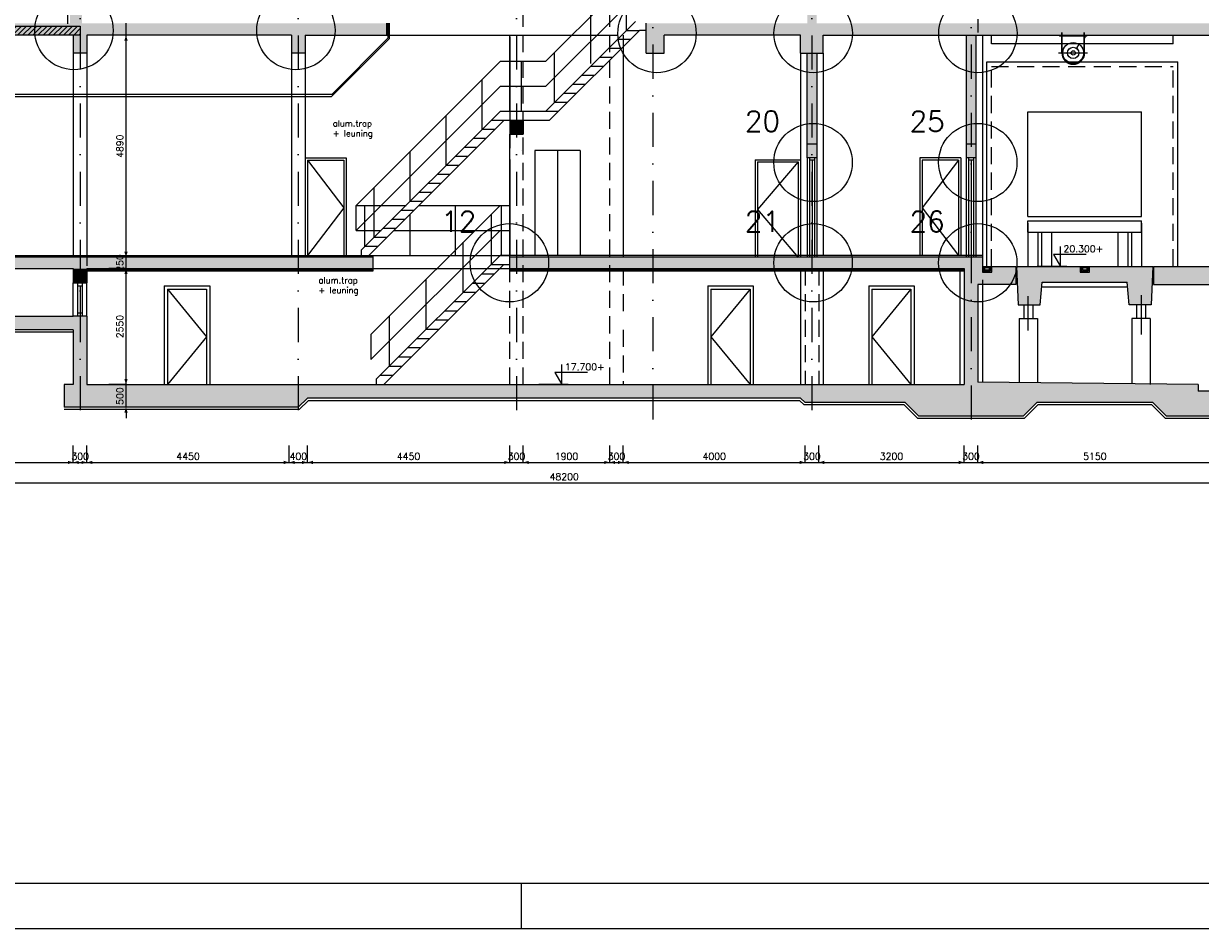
# Model space of a CAD drawing. Extents: x 0 to 118900, y 0 to 84100.
# Tile 5 of 16: x 44943 to 70836, y 0 to 19921. Entities that reach past the tile are written whole.
import ezdxf
from ezdxf.enums import TextEntityAlignment as Align

# ---------------------------------------------------------------- set-up
doc = ezdxf.new("R2010")
doc.units = 0
doc.header["$LTSCALE"] = 60
doc.header["$MEASUREMENT"] = 0
for name, pattern in [('CENTRE2', [28.125, 18.75, -3.125, 3.125, -3.125]), ('DASHDOT', [25, 12.5, -6.25, 0, -6.25]), ('HIDDEN', [9.375, 6.25, -3.125]), ('HIDDEN2', [4.6875, 3.125, -1.5625])]:
    doc.linetypes.add(name, pattern=pattern)
doc.layers.get('0').update_dxf_attribs({"linetype": 'CONTINUOUS'})
for name, color, linetype in [('ARCEERKADER', 8, 'CONTINUOUS'), ('BETON', 8, 'CONTINUOUS'), ('CONSTR50', 1, 'CONTINUOUS'), ('HGTMAAT15', 3, 'CONTINUOUS'), ('KADER', 2, 'CONTINUOUS'), ('LAAG18', 3, 'CONTINUOUS'), ('LAAG25', 4, 'CONTINUOUS'), ('LAAG35', 7, 'CONTINUOUS'), ('LAAG50', 1, 'CONTINUOUS'), ('MAAT15', 3, 'CONTINUOUS'), ('MAAT20', 4, 'CONTINUOUS'), ('ME-CL', 8, 'CENTRE2'), ('ME1', 8, 'CONTINUOUS'), ('ME2', 8, 'CONTINUOUS'), ('RIOLERING', 7, 'CONTINUOUS'), ('STRAMIEN', 3, 'DASHDOT'), ('TXT15', 3, 'CONTINUOUS'), ('TXT50', 1, 'CONTINUOUS')]:
    doc.layers.add(name, color=color, linetype=linetype)
doc.styles.add('ROMANS', font='romans')

# ---------------------------------------------------------------- blocks, each defined once
blk = doc.blocks.new('ZUHMAAT1')
at = {"layer": 'MAAT20'}
for p, q in [((3.3, 1.75), (4.31, 0)), ((8.1, 1.75), (3.3, 1.75)), ((4.31, 0), (4.31, 2.93)), ((5.26, 0), (0.92, 0))]:
    blk.add_line(p, q, dxfattribs=at)
blk = doc.blocks.new('ST105')
at = {"color": 0}
for p, q in [((0, 50), (0, 50)), ((0, 43), (5, 48)), ((0, 36), (5, 41)), ((0, 29), (5, 34)), ((0, 22), (5, 27)), ((0, 15), (5, 20)), ((0, 8), (5, 13)), ((0, 0), (7, 7)), ((7, 0), (12, 5)), ((14, 0), (19, 5)), ((21, 0), (26, 5)), ((28, 0), (33, 5)), ((35, 0), (40, 5)), ((42, 0), (47, 5)), ((49, 0), (50, 1))]:
    blk.add_line(p, q, dxfattribs=at)
for p, q in [((0, 50), (0, 0)), ((0, 0), (50, 0)), ((5, 46), (5, 12)), ((12, 5), (46, 5)), ((50, 0), (50, 2))]:
    blk.add_line(p, q)
for centre, radius, start, end in [((2, 46), 3.5, 0, 90), ((12, 12), 7, 180, 270), ((46, 2), 3.5, 0, 90)]:
    blk.add_arc(centre, radius, start, end)
blk = doc.blocks.new('ZUDIMTUS')
at = {"color": 3}
blk.add_solid([(0, 0), (-800, -240), (-800, 240)], dxfattribs=at)
blk = doc.blocks.new('ZUDIMEND')
blk.add_line((-800, 0), (-1600, 0))
at = {"color": 3}
blk.add_solid([(0, 0), (-800, -240), (-800, 240)], dxfattribs=at)
blk = doc.blocks.new('*X26')
at = {"color": 0}
for p, q in [((32888, 19754), (33000, 19866)), ((32912, 19666), (33112, 19866)), ((33024, 19666), (33224, 19866)), ((33137, 19666), (33337, 19866)), ((33249, 19666), (33449, 19866)), ((33361, 19666), (33561, 19866)), ((33473, 19666), (33673, 19866)), ((33586, 19666), (33786, 19866)), ((33698, 19666), (33898, 19866)), ((33810, 19666), (34010, 19866)), ((33922, 19666), (34122, 19866)), ((34035, 19666), (34235, 19866)), ((34147, 19666), (34347, 19866)), ((34259, 19666), (34459, 19866)), ((34371, 19666), (34571, 19866)), ((34484, 19666), (34684, 19866)), ((34596, 19666), (34796, 19866)), ((34708, 19666), (34908, 19866)), ((34820, 19666), (35020, 19866)), ((34933, 19666), (35133, 19866)), ((35045, 19666), (35245, 19866)), ((35157, 19666), (35357, 19866)), ((35269, 19666), (35469, 19866)), ((35382, 19666), (35582, 19866)), ((35494, 19666), (35694, 19866)), ((35606, 19666), (35806, 19866)), ((35718, 19666), (35918, 19866)), ((35831, 19666), (36031, 19866)), ((35943, 19666), (36143, 19866)), ((36055, 19666), (36255, 19866)), ((36167, 19666), (36367, 19866)), ((36280, 19666), (36480, 19866)), ((36392, 19666), (36592, 19866)), ((36504, 19666), (36704, 19866)), ((36616, 19666), (36816, 19866)), ((36729, 19666), (36929, 19866)), ((36841, 19666), (37041, 19866)), ((36953, 19666), (37138, 19851)), ((37065, 19666), (37138, 19739)), ((37238, 19727), (37378, 19866)), ((37238, 19839), (37265, 19866)), ((37290, 19666), (37490, 19866)), ((37402, 19666), (37602, 19866)), ((37514, 19666), (37714, 19866)), ((37627, 19666), (37827, 19866)), ((37739, 19666), (37939, 19866)), ((37851, 19666), (38051, 19866)), ((37963, 19666), (38163, 19866)), ((38076, 19666), (38276, 19866)), ((38188, 19666), (38388, 19866)), ((38300, 19666), (38500, 19866)), ((38412, 19666), (38612, 19866)), ((38525, 19666), (38725, 19866)), ((38637, 19666), (38837, 19866)), ((38749, 19666), (38949, 19866)), ((38861, 19666), (39061, 19866)), ((38974, 19666), (39174, 19866)), ((39086, 19666), (39286, 19866)), ((39198, 19666), (39398, 19866)), ((39310, 19666), (39510, 19866)), ((39423, 19666), (39623, 19866)), ((39535, 19666), (39735, 19866)), ((39647, 19666), (39847, 19866)), ((39759, 19666), (39959, 19866)), ((39872, 19666), (40072, 19866)), ((39984, 19666), (40184, 19866)), ((40096, 19666), (40296, 19866)), ((40208, 19666), (40408, 19866)), ((40321, 19666), (40521, 19866)), ((40433, 19666), (40633, 19866)), ((40545, 19666), (40745, 19866)), ((40657, 19666), (40857, 19866)), ((40770, 19666), (40970, 19866)), ((40882, 19666), (41082, 19866)), ((40994, 19666), (41194, 19866)), ((41107, 19666), (41307, 19866)), ((41219, 19666), (41419, 19866)), ((41331, 19666), (41531, 19866)), ((41443, 19666), (41638, 19861)), ((41556, 19666), (41638, 19749)), ((41738, 19849), (41756, 19866)), ((41738, 19736), (41868, 19866)), ((41780, 19666), (41980, 19866)), ((41892, 19666), (42092, 19866)), ((42005, 19666), (42205, 19866)), ((42117, 19666), (42317, 19866)), ((42229, 19666), (42429, 19866)), ((42341, 19666), (42541, 19866)), ((42454, 19666), (42654, 19866)), ((42566, 19666), (42766, 19866)), ((42678, 19666), (42878, 19866)), ((42790, 19666), (42990, 19866)), ((42903, 19666), (43103, 19866)), ((43015, 19666), (43215, 19866)), ((43127, 19666), (43327, 19866)), ((43239, 19666), (43439, 19866)), ((43352, 19666), (43552, 19866)), ((43464, 19666), (43664, 19866)), ((43576, 19666), (43776, 19866)), ((43688, 19666), (43888, 19866)), ((43801, 19666), (44001, 19866)), ((43913, 19666), (44113, 19866)), ((44025, 19666), (44225, 19866)), ((44137, 19666), (44337, 19866)), ((44250, 19666), (44450, 19866)), ((44362, 19666), (44562, 19866)), ((44474, 19666), (44674, 19866)), ((44586, 19666), (44786, 19866)), ((44699, 19666), (44899, 19866)), ((44811, 19666), (45011, 19866)), ((44923, 19666), (45123, 19866)), ((45035, 19666), (45235, 19866)), ((45148, 19666), (45348, 19866)), ((45260, 19666), (45460, 19866)), ((45372, 19666), (45572, 19866)), ((45484, 19666), (45684, 19866)), ((45597, 19666), (45797, 19866)), ((45709, 19666), (45909, 19866)), ((45821, 19666), (46021, 19866)), ((45933, 19666), (46133, 19866)), ((46046, 19666), (46188, 19809)), ((46158, 19666), (46188, 19696))]:
    blk.add_line(p, q, dxfattribs=at)

msp = doc.modelspace()

# ---------------------------------------------------------------- linework, layer by layer
at = {"layer": 'ARCEERKADER'}
msp.add_lwpolyline([(41738, 19666), (41738, 19866), (46188, 19866), (46188, 19666), (41738, 19666)], dxfattribs=at)
at = {"layer": 'BETON', "color": 4, "const_width": 210}
for points in [[(62288, 25726), (62288, 19926)], [(62288, 19266), (62288, 16966)]]:
    msp.add_lwpolyline(points, dxfattribs=at)
at = {"layer": 'BETON'}
for points, const_width in [([(46228, 19931), (45968, 19931)], 530), ([(58838, 19266), (58838, 19926)], 400), ([(45968, 19796), (32738, 19796)], 260), ([(46188, 19666), (46188, 19266)], 300), ([(52938, 19796), (46228, 19796)], 260), ([(50988, 19666), (50988, 19266)], 300), ([(78988, 19796), (58638, 19796)], 260), ([(62288, 19266), (62288, 19666)], 500), ([(55638, 17635), (55938, 17635)], 300), ([(52638, 14651), (32738, 14651)], 250), ([(55638, 14651), (65638, 14651)], 250), ([(65838, 14776), (65838, 14449)], 400), ([(46188, 14526), (46188, 14216)], 300), ([(65788, 14526), (65788, 11976)], 300), ([(66773, 14376), (65938, 14376)], 400), ([(69803, 14376), (72773, 14376)], 400), ([(46038, 13326), (32538, 13326)], 300), ([(46188, 13476), (46188, 11976)], 300), ([(50988, 11726), (45838, 11726)], 500), ([(46338, 11826), (65638, 11826)], 300), ([(72488, 11551), (70088, 11551)], 550)]:
    msp.add_lwpolyline(points, dxfattribs=dict(at, const_width=const_width))
at = {"layer": 'BETON', "color": 4, "linetype": 'Continuous', "const_width": 210}
msp.add_lwpolyline([(65788, 19666), (65788, 16966)], dxfattribs=at)
at = {"layer": 'BETON'}
for points in [[(69788, 14576), (69226, 14226), (66788, 14576), (67350, 14226)], [(66788, 14576), (67350, 14226), (66828, 13726), (67308, 13726)], [(69748, 13726), (69268, 13726), (69788, 14576), (69226, 14226)], [(50988, 11476), (51188, 11676), (50987, 11976)], [(62038, 11676), (62138, 11576), (65638, 11976), (64338, 11576)], [(65638, 11976), (64338, 11576), (65938, 12026), (64638, 11276)], [(65938, 12026), (64638, 11276), (66938, 11276)], [(65938, 12026), (66938, 11276), (67238, 11576)], [(65938, 12026), (67238, 11576), (70788, 11976), (69788, 11576)], [(70788, 11976), (69788, 11576), (70788, 11826), (70088, 11276)]]:
    msp.add_solid(points, dxfattribs=at)
at = {"layer": 'CONSTR50'}
for p, q in [((41738, 19866), (46188, 19866)), ((46188, 19866), (46188, 19666)), ((52938, 19666), (52938, 19926)), ((58638, 19266), (58638, 19926)), ((46188, 19666), (41738, 19666)), ((46038, 19666), (46038, 19266)), ((46338, 19666), (46338, 19266)), ((50838, 19666), (46338, 19666)), ((50838, 19666), (50838, 19266)), ((50838, 19666), (50838, 19266)), ((51138, 19666), (51138, 19266)), ((51138, 19666), (51138, 19266)), ((51138, 19666), (52938, 19666)), ((59038, 19266), (59038, 19666)), ((62038, 19666), (59038, 19666)), ((62038, 19266), (62038, 19666)), ((62538, 19266), (62538, 19666)), ((62538, 19666), (65638, 19666)), ((65638, 19666), (76638, 19666)), ((46338, 19266), (46038, 19266)), ((51138, 19266), (50838, 19266)), ((51138, 19266), (50838, 19266)), ((58638, 19266), (59038, 19266)), ((62038, 19266), (62538, 19266)), ((55638, 17785), (55938, 17785)), ((55638, 17785), (55638, 17485)), ((55938, 17785), (55938, 17485)), ((55638, 17485), (55938, 17485)), ((52638, 14776), (32738, 14776)), ((52638, 14526), (52638, 14776)), ((66038, 14776), (55638, 14776)), ((55638, 14526), (55638, 14776)), ((66038, 14776), (66038, 14449)), ((37338, 14526), (46038, 14526)), ((46038, 14526), (46038, 14216)), ((46338, 14526), (46338, 14216)), ((46338, 14526), (52638, 14526)), ((55638, 14526), (65638, 14526)), ((65638, 14526), (65638, 11976)), ((66038, 14576), (66773, 14576)), ((66243, 14449), (66243, 14576)), ((66773, 14576), (66773, 14176)), ((66788, 14576), (66828, 13726)), ((66788, 14576), (69788, 14576)), ((69788, 14576), (69748, 13726)), ((69803, 14576), (69803, 14176)), ((69803, 14576), (72773, 14576)), ((66038, 14449), (66243, 14449)), ((46038, 14216), (46338, 14216)), ((65938, 14176), (65938, 12026)), ((66773, 14176), (65938, 14176)), ((67308, 13726), (67350, 14226)), ((67350, 14226), (69226, 14226)), ((69268, 13726), (69226, 14226)), ((69803, 14176), (71088, 14176)), ((66828, 13726), (67308, 13726)), ((69748, 13726), (69268, 13726)), ((37338, 13476), (46038, 13476)), ((46338, 13476), (46038, 13476)), ((46038, 13476), (46038, 13476)), ((46338, 13476), (46338, 11976)), ((46038, 13176), (32538, 13176)), ((46038, 13176), (46038, 11976)), ((46038, 11976), (45838, 11976)), ((45838, 11976), (45838, 11476)), ((46338, 11976), (65638, 11976)), ((65438, 11976), (65638, 11976)), ((65566, 11976), (65566, 11976)), ((70788, 11976), (65938, 12026)), ((70788, 11976), (70788, 11826)), ((50988, 11476), (51188, 11676)), ((62038, 11676), (51188, 11676)), ((62138, 11576), (62038, 11676)), ((71088, 11826), (70788, 11826)), ((50988, 11476), (45838, 11476)), ((64338, 11576), (62138, 11576)), ((64638, 11276), (64338, 11576)), ((66938, 11276), (67238, 11576)), ((69788, 11576), (67238, 11576)), ((70088, 11276), (69788, 11576)), ((66938, 11276), (64638, 11276)), ((72488, 11276), (70088, 11276))]:
    msp.add_line(p, q, dxfattribs=at)
at = {"layer": 'CONSTR50', "linetype": 'Continuous'}
msp.add_line((55638, 14526), (55638, 14526), dxfattribs=at)
at = {"layer": 'CONSTR50'}
msp.add_lwpolyline([(68188, 14576), (68188, 14449), (68393, 14449), (68393, 14576)], dxfattribs=at)
at = {"layer": 'KADER', "color": 3}
msp.add_line((55900, 0), (55900, 1000), dxfattribs=at)
msp.add_lwpolyline([(0, 0), (118900, 0), (118900, 0), (118900, 84100), (0, 84100)], close=True, dxfattribs=at)
at = {"layer": 'KADER'}
msp.add_lwpolyline([(1000, 1000), (117900, 1000), (117900, 1000), (117900, 83100), (1000, 83100)], close=True, dxfattribs=at)
at = {"layer": 'LAAG18', "linetype": 'HIDDEN'}
for p, q in [((57838, 11976), (57838, 30026)), ((55938, 11976), (55938, 22466)), ((65938, 20576), (65938, 19726)), ((55638, 11976), (55638, 14526)), ((58138, 14526), (58138, 13476)), ((62138, 14526), (62138, 11976)), ((62438, 14526), (62438, 11976)), ((58138, 13176), (58138, 11976))]:
    msp.add_line(p, q, dxfattribs=at)
at = {"layer": 'LAAG18'}
for p, q in [((52959, 19927), (52959, 19597)), ((52989, 19927), (52989, 19584)), ((51721, 18316), (52989, 19584)), ((51729, 18366), (52959, 19597)), ((52938, 19666), (58019, 19666)), ((55638, 19626), (55638, 17176)), ((58138, 19666), (58138, 14776)), ((46038, 19266), (46038, 14776)), ((46338, 19266), (46338, 14776)), ((50838, 19266), (50838, 14776)), ((51138, 19266), (51138, 14776)), ((41793, 18366), (51729, 18366)), ((41793, 18316), (51721, 18316)), ((67038, 15676), (67038, 17976)), ((67038, 17976), (69538, 17976)), ((69538, 15676), (69538, 17976)), ((51188, 16916), (51988, 15866)), ((55638, 16926), (55638, 14816)), ((61988, 16874), (61088, 15824)), ((51988, 15866), (51188, 14816)), ((61088, 15824), (61988, 14774)), ((67038, 15676), (69538, 15676)), ((67038, 15576), (69538, 15576)), ((67038, 15326), (67038, 15576)), ((69538, 15326), (69538, 15576)), ((67038, 15526), (67038, 14576)), ((67038, 15326), (69538, 15326)), ((67258, 15326), (67258, 14576)), ((67338, 15326), (67338, 14576)), ((67558, 15326), (67558, 14576)), ((69018, 15326), (69018, 14576)), ((69238, 15326), (69238, 14576)), ((69318, 15326), (69318, 14576)), ((69538, 15526), (69538, 14576)), ((32838, 14816), (55638, 14816)), ((52638, 14776), (52638, 14816)), ((66038, 14816), (55638, 14816)), ((62183, 14816), (58893, 14816)), ((46338, 14501), (52638, 14501)), ((52638, 14526), (55638, 14526)), ((52638, 14476), (52638, 14526)), ((55638, 14501), (65638, 14501)), ((62038, 14526), (62038, 11976)), ((62538, 14526), (62538, 11976)), ((65538, 14526), (65538, 11976)), ((46338, 14476), (52638, 14476)), ((55638, 14476), (65638, 14476)), ((66038, 14276), (66038, 12026)), ((46038, 13126), (32526, 13126)), ((51009, 11426), (45838, 11426)), ((51009, 11426), (51209, 11626)), ((51209, 11626), (62017, 11626)), ((62117, 11526), (62017, 11626)), ((64317, 11526), (62117, 11526)), ((64617, 11226), (64317, 11526)), ((66959, 11226), (67259, 11526)), ((69767, 11526), (67259, 11526)), ((70067, 11226), (69767, 11526)), ((66959, 11226), (64617, 11226)), ((72509, 11226), (70067, 11226))]:
    msp.add_line(p, q, dxfattribs=at)
at = {"layer": 'LAAG18', "linetype": 'Continuous'}
for p, q in [((55638, 17985), (55638, 19666)), ((55638, 14776), (55638, 17485)), ((65512, 16916), (64712, 15866)), ((64712, 15866), (65512, 14816))]:
    msp.add_line(p, q, dxfattribs=at)
at = {"layer": 'LAAG18', "linetype": 'HIDDEN2'}
msp.add_line((46338, 14776), (46338, 14526), dxfattribs=at)
at = {"layer": 'LAAG25'}
for p, q in [((58408, 21066), (56427, 19085)), ((58210, 19768), (58210, 20868)), ((58408, 20516), (56427, 18535)), ((45911, 20151), (45911, 19914)), ((58408, 19966), (56427, 17985)), ((57424, 19042), (57424, 20142)), ((58491, 19766), (56510, 17785)), ((58638, 19766), (58491, 19766)), ((66238, 19476), (66238, 19666)), ((70238, 19476), (66238, 19476)), ((70238, 19476), (70238, 19666)), ((56625, 18183), (56625, 19283)), ((62038, 19266), (62038, 14816)), ((62538, 19266), (62538, 14816)), ((55427, 19085), (52258, 15916)), ((56427, 19085), (55427, 19085)), ((55898, 17985), (55898, 19085)), ((66138, 14576), (66138, 19076)), ((66138, 19076), (70338, 19076)), ((70338, 14576), (70338, 19076)), ((55031, 17589), (55031, 18689)), ((55427, 18535), (52258, 15366)), ((56427, 18535), (55427, 18535)), ((55427, 17985), (52381, 14939)), ((54239, 16797), (54239, 17897)), ((55510, 17785), (52541, 14816)), ((56510, 17785), (55510, 17785)), ((53447, 16005), (53447, 17105)), ((56188, 17126), (56188, 14816)), ((57188, 17126), (56188, 17126)), ((56688, 17126), (56688, 14816)), ((57188, 17126), (57188, 14816)), ((51138, 16966), (51138, 14816)), ((51138, 16966), (52038, 16966)), ((51138, 16966), (51138, 14816)), ((51188, 16916), (51188, 14816)), ((51188, 16916), (51988, 16916)), ((51988, 16916), (51988, 14816)), ((52038, 16966), (52038, 14816)), ((61038, 16924), (61038, 14774)), ((61038, 16924), (62038, 16924)), ((61088, 16874), (61088, 14774)), ((61088, 16874), (61988, 16874)), ((61988, 16874), (61988, 14774)), ((62038, 16924), (62038, 14774)), ((62183, 16966), (62183, 14776)), ((62233, 16966), (62233, 14776)), ((62343, 16916), (62233, 16916)), ((62293, 16916), (62293, 14816)), ((62343, 16966), (62343, 14776)), ((62393, 16966), (62393, 14776)), ((64662, 16966), (64662, 14816)), ((65562, 16966), (64662, 16966)), ((64712, 16916), (64712, 14816)), ((65512, 16916), (64712, 16916)), ((65512, 16916), (65512, 14816)), ((65562, 16966), (65562, 14816)), ((65562, 16966), (65562, 14816)), ((65683, 16966), (65683, 14776)), ((65733, 16966), (65733, 14776)), ((65843, 16916), (65733, 16916)), ((65793, 16916), (65793, 14816)), ((65843, 16966), (65843, 14776)), ((65893, 16966), (65893, 14776)), ((52654, 15212), (52654, 16312)), ((52258, 15366), (52258, 15916)), ((52258, 15916), (53358, 15916)), ((52448, 15006), (52448, 15916)), ((55427, 15916), (52587, 13076)), ((53641, 15916), (55638, 15916)), ((54448, 14816), (54448, 15916)), ((55448, 15916), (55448, 14816)), ((55638, 15916), (55638, 15366)), ((53448, 14816), (53448, 15723)), ((55240, 14617), (55240, 15717)), ((52258, 15366), (52808, 15366)), ((55427, 15366), (52587, 12526)), ((53091, 15366), (55638, 15366)), ((54616, 14005), (54616, 15105)), ((52381, 14816), (52381, 14939)), ((55427, 14816), (52710, 12099)), ((55510, 14616), (52870, 11976)), ((55510, 14616), (55638, 14616)), ((66088, 14551), (66193, 14551)), ((68238, 14551), (68343, 14551)), ((53804, 13193), (53804, 14293)), ((66038, 14276), (66038, 12026)), ((46038, 13476), (46038, 14216)), ((46138, 13476), (46138, 14216)), ((46138, 14146), (46238, 14146)), ((46198, 13546), (46198, 14146)), ((46238, 13476), (46238, 14216)), ((46338, 13476), (46338, 14216)), ((48038, 14146), (48038, 11976)), ((48038, 14146), (49038, 14146)), ((48108, 14076), (48108, 11976)), ((48108, 14076), (48968, 13026)), ((48108, 14076), (48968, 14076)), ((48968, 14076), (48968, 11976)), ((49038, 14146), (49038, 11976)), ((59996, 14146), (59996, 11976)), ((59996, 14146), (60996, 14146)), ((60066, 14076), (60926, 14076)), ((60066, 14076), (60066, 11976)), ((60926, 14076), (60066, 13026)), ((60926, 14076), (60926, 11976)), ((60996, 14146), (60996, 11976)), ((63537, 14146), (64537, 14146)), ((63537, 14146), (63537, 11976)), ((64467, 14076), (63607, 13026)), ((63607, 14076), (64467, 14076)), ((63607, 14076), (63607, 11976)), ((64467, 14076), (64467, 11976)), ((64537, 14146), (64537, 11976)), ((67333, 14126), (69235, 14126)), ((66948, 13726), (66948, 13426)), ((67048, 13167), (67048, 13919)), ((67148, 13726), (67148, 13426)), ((69428, 13726), (69428, 13426)), ((69528, 13943), (69528, 13073)), ((69628, 13726), (69628, 13426)), ((46238, 13546), (46138, 13546)), ((52993, 12382), (52993, 13482)), ((66848, 13426), (67248, 13426)), ((66848, 13426), (66848, 12017)), ((67248, 13426), (67248, 12013)), ((69728, 13426), (69328, 13426)), ((69328, 13426), (69328, 11991)), ((69728, 13426), (69728, 11976)), ((48968, 13026), (48108, 11976)), ((52587, 13076), (52587, 12526)), ((60066, 13026), (60926, 11976)), ((63607, 13026), (64467, 11976)), ((52710, 11976), (52710, 12099))]:
    msp.add_line(p, q, dxfattribs=at)
at = {"layer": 'LAAG25', "linetype": 'Continuous'}
msp.add_line((66038, 19666), (66038, 14776), dxfattribs=at)
at = {"layer": 'LAAG25', "linetype": 'HIDDEN'}
for p, q in [((66238, 14576), (66238, 18976)), ((66238, 18976), (70238, 18976)), ((70238, 14576), (70238, 18976))]:
    msp.add_line(p, q, dxfattribs=at)
at = {"layer": 'LAAG35'}
for p, q in [((65683, 19666), (65683, 16966)), ((62183, 16966), (62183, 19266)), ((62393, 19266), (62393, 16966)), ((62393, 17266), (62183, 17266)), ((65893, 17266), (65683, 17266)), ((62393, 16966), (62183, 16966)), ((62393, 16966), (62183, 16966)), ((65893, 16966), (65683, 16966)), ((65893, 16966), (65683, 16966))]:
    msp.add_line(p, q, dxfattribs=at)
at = {"layer": 'LAAG35', "linetype": 'Continuous'}
msp.add_line((65893, 19666), (65893, 16966), dxfattribs=at)
at = {"layer": 'LAAG35', "linetype": 'HIDDEN'}
msp.add_line((55905, 17116), (55903, 17116), dxfattribs=at)
at = {"layer": 'LAAG50'}
for p, q in [((58210, 19768), (58479, 19768)), ((58295, 19570), (58012, 19570)), ((57899, 19174), (57616, 19174)), ((58097, 19372), (57814, 19372)), ((57701, 18976), (57418, 18976)), ((57502, 18778), (57220, 18778)), ((57304, 18580), (57022, 18580)), ((56908, 18183), (56625, 18183)), ((57106, 18382), (56823, 18382)), ((56710, 17985), (55427, 17985)), ((55512, 17787), (55229, 17787)), ((55116, 17391), (54833, 17391)), ((55314, 17589), (55031, 17589)), ((54918, 17193), (54635, 17193)), ((54720, 16995), (54437, 16995)), ((54324, 16599), (54041, 16599)), ((54522, 16797), (54239, 16797)), ((54126, 16401), (53843, 16401)), ((53927, 16203), (53645, 16203)), ((53531, 15807), (53248, 15807)), ((53729, 16005), (53447, 16005)), ((53333, 15608), (53050, 15608)), ((53135, 15410), (52852, 15410)), ((52937, 15212), (52654, 15212)), ((52739, 15014), (52456, 15014)), ((55638, 14816), (55427, 14816)), ((55224, 14613), (55507, 14613)), ((55022, 14410), (55304, 14410)), ((54616, 14005), (54899, 14005)), ((54819, 14208), (55102, 14208)), ((54413, 13802), (54696, 13802)), ((54210, 13599), (54493, 13599)), ((54007, 13396), (54290, 13396)), ((53602, 12990), (53884, 12990)), ((53804, 13193), (54087, 13193)), ((53399, 12788), (53682, 12788)), ((53196, 12585), (53479, 12585)), ((52790, 12179), (53073, 12179)), ((52993, 12382), (53276, 12382))]:
    msp.add_line(p, q, dxfattribs=at)
at = {"layer": 'MAAT15'}
for p, q in [((47197, 19666), (47197, 19926)), ((47197, 19666), (46822, 19666)), ((47197, 14776), (47197, 19666)), ((47197, 14776), (46822, 14776)), ((47197, 14526), (47197, 14776)), ((47197, 14526), (46822, 14526)), ((47197, 11976), (47197, 14526)), ((47197, 11976), (46822, 11976)), ((47197, 11476), (47197, 11976)), ((47197, 11476), (46822, 11476)), ((46038, 10259), (46038, 10634)), ((46338, 10259), (46338, 10634)), ((50788, 10259), (50788, 10634)), ((51188, 10259), (51188, 10634)), ((55638, 10259), (55638, 10634)), ((55938, 10259), (55938, 10634)), ((55938, 10259), (55938, 10634)), ((57838, 10259), (57838, 10634)), ((58138, 10259), (58138, 10634)), ((62138, 10259), (62138, 10634)), ((62138, 10259), (62138, 10634)), ((62438, 10259), (62438, 10634)), ((65638, 10259), (65638, 10634)), ((65938, 10259), (65938, 10634)), ((41838, 10259), (46038, 10259)), ((46038, 10259), (46338, 10259)), ((46338, 10259), (50788, 10259)), ((50788, 10259), (51188, 10259)), ((51188, 10259), (55638, 10259)), ((55638, 10259), (55938, 10259)), ((55938, 10259), (57838, 10259)), ((57838, 10259), (58138, 10259)), ((58138, 10259), (62138, 10259)), ((62138, 10259), (62438, 10259)), ((62438, 10259), (65638, 10259)), ((65638, 10259), (65938, 10259)), ((65938, 10259), (71088, 10259)), ((32738, 9809), (80938, 9809))]:
    msp.add_line(p, q, dxfattribs=at)
at = {"layer": 'ME-CL'}
msp.add_line((67710, 19274), (68349, 19274), dxfattribs=at)
at = {"layer": 'ME1'}
for p, q in [((67786, 19274), (67786, 19726)), ((67796, 19274), (67796, 19726)), ((68276, 19274), (68276, 19726)), ((68286, 19274), (68286, 19726)), ((67784, 19652), (68286, 19652)), ((68161, 19467), (68105, 19379))]:
    msp.add_line(p, q, dxfattribs=at)
for radius in [229, 125]:
    msp.add_circle((68036, 19274), radius, dxfattribs=at)
for radius in [250, 240]:
    msp.add_arc((68036, 19274), radius, 180, 0, dxfattribs=at)
at = {"layer": 'ME2', "const_width": 10}
msp.add_lwpolyline([(68031, 19274, 1), (68041, 19274, 1)], format="xyb", close=True, dxfattribs=at)
at = {"layer": 'ME2'}
msp.add_circle((68036, 19274), 46.3, dxfattribs=at)
at = {"layer": 'RIOLERING'}
for points in [[(66063, 14576), (66063, 14474), (66218, 14474), (66218, 14576)], [(66088, 14576), (66088, 14499), (66193, 14499), (66193, 14576)], [(68213, 14576), (68213, 14474), (68368, 14474), (68368, 14576)], [(68238, 14576), (68238, 14499), (68343, 14499), (68343, 14576)]]:
    msp.add_lwpolyline(points, dxfattribs=at)
at = {"layer": 'STRAMIEN'}
for p, q in [((46188, 36161), (46188, 11153)), ((50988, 36161), (50988, 11062)), ((55788, 36161), (55788, 11153)), ((62288, 36161), (62288, 11153)), ((58788, 35957), (58788, 11153)), ((65788, 35957), (65788, 11153))]:
    msp.add_line(p, q, dxfattribs=at)
at = {"layer": 'TXT15'}
for points in [[(53550, 17225, 0, 67.5, 0), (53423, 17382, 0, 0, 0), (53167, 17700, 0, 0, 0), (52732, 17700, 0, 0, 0)], [(53236, 13771, 0, 67.5, 0), (53109, 13929, 0, 0, 0), (52853, 14246, 0, 0, 0), (52418, 14246, 0, 0, 0)]]:
    msp.add_lwpolyline(points, format="xyseb", dxfattribs=at)
at = {"layer": 'TXT50'}
for centre in [(46052, 19766), (50935, 19766), (58879, 19700), (62315, 19700), (65939, 19700), (62312, 16862), (65936, 16862), (55631, 14655), (62312, 14655), (65936, 14655)]:
    msp.add_circle(centre, 862, dxfattribs=at)

# ---------------------------------------------------------------- block references
at = {"layer": 'HGTMAAT15', "xscale": 150, "yscale": 150, "zscale": 150}
for p in [(67108, 14576), (56138, 11976)]:
    msp.add_blockref('ZUHMAAT1', p, dxfattribs=at)
at = {"layer": 'LAAG18'}
msp.add_blockref('*X26', (0, 0), dxfattribs=at)
at = {"layer": 'MAAT15', "xscale": 0.15, "yscale": 0.15, "zscale": 0.15}
for name, p, rotation in [('ZUDIMTUS', (47197, 19666), 90), ('ZUDIMTUS', (47197, 14776), 270), ('ZUDIMTUS', (47197, 14526), 90), ('ZUDIMTUS', (47197, 11976), 270), ('ZUDIMEND', (47197, 11476), 90), ('ZUDIMTUS', (46038, 10259), 180), ('ZUDIMTUS', (46338, 10259), 180), ('ZUDIMTUS', (50788, 10259), 180), ('ZUDIMTUS', (51188, 10259), 180), ('ZUDIMTUS', (55938, 10259), 180), ('ZUDIMTUS', (57838, 10259), 180), ('ZUDIMTUS', (58138, 10259), 180), ('ZUDIMTUS', (62438, 10259), 180), ('ZUDIMTUS', (65938, 10259), 180)]:
    msp.add_blockref(name, p, dxfattribs=dict(at, rotation=rotation))
for p in [(46038, 10259), (46338, 10259), (50788, 10259), (51188, 10259), (55638, 10259), (57838, 10259), (58138, 10259), (62138, 10259), (65638, 10259)]:
    msp.add_blockref('ZUDIMTUS', p, dxfattribs=at)
at = {"layer": 'ME1', "xscale": -1, "rotation": 90}
msp.add_blockref('ST105', (67785, 19652), dxfattribs=at)
at = {"layer": 'ME1', "rotation": 270}
msp.add_blockref('ST105', (68288, 19652), dxfattribs=at)

# ---------------------------------------------------------------- texts
at = {"layer": 'HGTMAAT15', "style": 'ROMANS'}
for s, p in [('20.300+', (67823, 14887)), ('17.700+', (56853, 12287))]:
    msp.add_text(s, height=150, dxfattribs=at).set_placement(p)
at = {"layer": 'MAAT15', "style": 'ROMANS'}
for s, p in [('4890', (47137, 17221)), ('250', (47137, 14651)), ('2550', (47137, 13251)), ('500', (47137, 11720))]:
    msp.add_text(s, height=150, rotation=90, dxfattribs=at).set_placement(p, align=Align.CENTER)
for s, p in [('300', (46188, 10319)), ('4450', (48563, 10319)), ('400', (50988, 10319)), ('4450', (53413, 10319)), ('300', (55788, 10319)), ('1900', (56888, 10319)), ('300', (57988, 10319)), ('4000', (60138, 10319)), ('300', (62288, 10319)), ('3200', (64038, 10319)), ('300', (65788, 10319)), ('5150', (68513, 10319)), ('48200', (56838, 9869))]:
    msp.add_text(s, height=150, dxfattribs=at).set_placement(p, align=Align.CENTER)
at = {"layer": 'TXT15', "style": 'ROMANS'}
for s, p in [('alum.trap', (51747, 17654)), ('+ leuning', (51747, 17435)), ('alum.trap', (51433, 14200)), ('+ leuning', (51433, 13982))]:
    msp.add_text(s, height=135, dxfattribs=at).set_placement(p)
at = {"layer": 'TXT50', "style": 'ROMANS'}
for s, p in [('20', (60813, 17545)), ('25', (64437, 17545)), ('12', (54132, 15339)), ('21', (60813, 15339)), ('26', (64437, 15339))]:
    msp.add_text(s, height=450, dxfattribs=at).set_placement(p)

doc.saveas('drawing.dxf')
